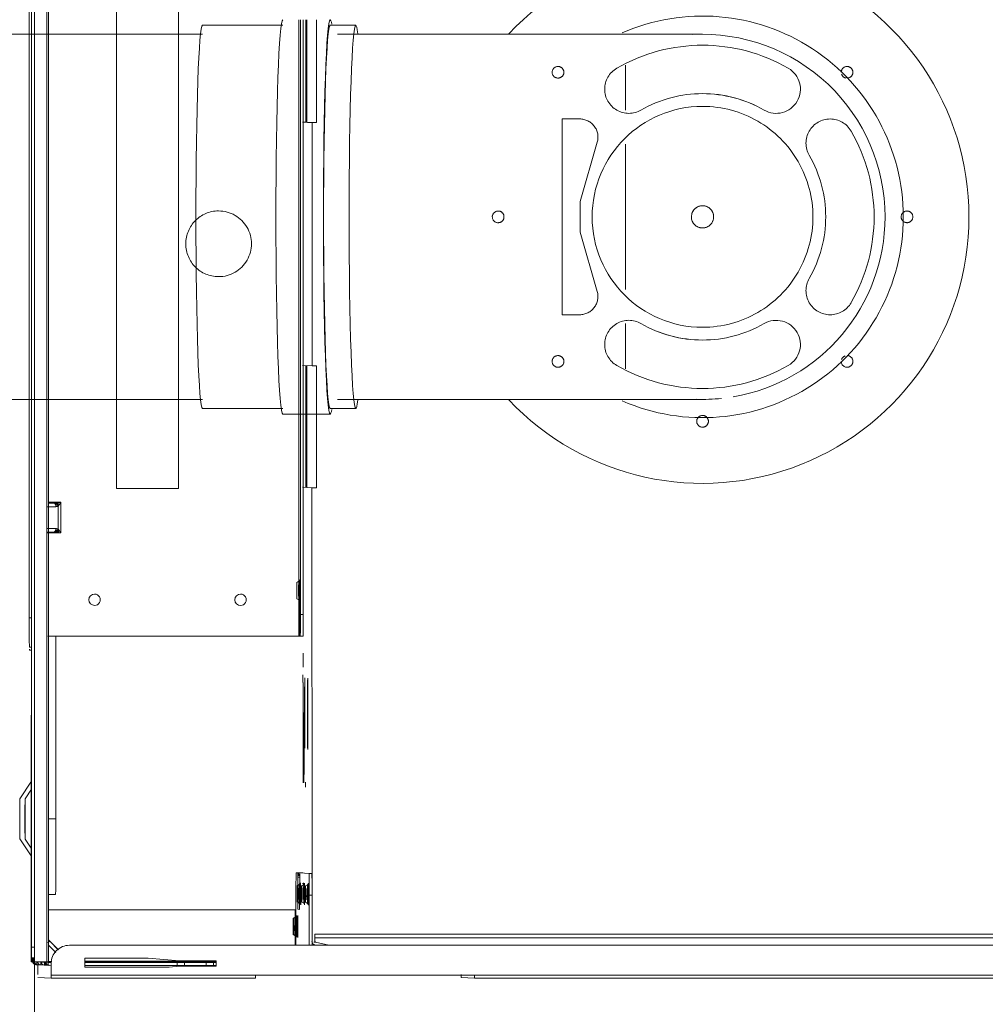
# Model space of a CAD drawing. Header units: millimetres. Extents: x 24644 to 52152, y 2709 to 38988.
# Tile 21 of 80: x 27429 to 27694, y 36672 to 36942. Entities that reach past the tile are written whole.
import ezdxf

# ---------------------------------------------------------------- set-up
doc = ezdxf.new("R2010")
doc.units = ezdxf.units.MM
doc.linetypes.add('ADSK_Скрыто', pattern=[300, 150, -150])
for name, color, linetype, lineweight in [('A-____-____-DIMS', 211, 'Continuous', 9), ('A-____-____-DIMS-50', 211, 'Continuous', 9), ('A-DETL-____-HDLN', 90, 'ADSK_Скрыто', 9), ('G-XREF-____-OTLN', 8, 'Continuous', 9), ('I-FURN-____-MCUT', 30, 'Continuous', 9), ('I-FURN-____-OTLN', 30, 'Continuous', 20), ('M-EQPM-____-OTLN', 50, 'Continuous', 20)]:
    doc.layers.add(name, color=color, linetype=linetype, lineweight=lineweight)
doc.styles.add('GOST Common', font='GOST_Common.ttf', dxfattribs={"width": 0.9, "height": 125})
doc.dimstyles.new('ADSK_Основной_2_5_мм', dxfattribs={"dimscale": 304.8, "dimtxt": 0.412449, "dimasz": 0.328084, "dimexe": 0.246063, "dimexo": 0.000807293, "dimgap": 0.049213, "dimtad": 1, "dimdec": 0, "dimlfac": 304.8, "dimdsep": 46, "dimtxsty": 'GOST Common', "dimblk1": 'OBLIQUE', "dimblk2": 'OBLIQUE', "dimsah": 1, "dimcen": 0.09, "dimdle": 0.246063, "dimazin": 2, "dimtfac": 1, "dimtdec": 4, "dimtix": 1, "dimtmove": 0, "dimatfit": 3, "dimfxl": 1, "dimtvp": 1, "dimtolj": 1, "dimtzin": 0, "dimlwd": 20, "dimlwe": 20, "dimarcsym": 2})

# ---------------------------------------------------------------- blocks, each defined once
blk = doc.blocks.new('Прямая форма - V line-609752-В_Этаж 01_Вентиляция')
at = {"layer": 'I-FURN-____-MCUT', "color": 53}
blk.add_line((10, -3026.62), (10, -10), dxfattribs=at)
blk = doc.blocks.new('Прямая форма - FU - 052-609753-В_Этаж 01_Вентиляция')
blk.add_blockref('Прямая форма - V line-609752-В_Этаж 01_Вентиляция', (0, 0))
blk = doc.blocks.new('V line_ifc_RVT-1-В_Этаж 01_Вентиляция')
at = {"layer": 'I-FURN-____-OTLN', "color": 9, "lineweight": 20}
blk.add_blockref('Прямая форма - FU - 052-609753-В_Этаж 01_Вентиляция', (27423.24, 38587.58), dxfattribs=at)
blk = doc.blocks.new('daa-oborudovanie-komplektkoaksialnogodymoxoda-sudliniteliami-1 - 60_100-1728930-В_Этаж 01_Вентиляция')
at = {"layer": 'M-EQPM-____-OTLN', "color": 94}
for p, q in [((114.99, 54), (102, 54)), ((102, 52.5), (95, 52.5)), ((136.98, 52.5), (114.99, 52.5)), ((600, 50), (136.98, 50)), ((136.98, -50), (600, -50)), ((95, -52.5), (102, -52.5)), ((114.99, -52.5), (136.98, -52.5))]:
    blk.add_line(p, q, dxfattribs=at)
at = {"layer": 'M-EQPM-____-OTLN', "color": 94, "flags": 128}
for points in [[(100, 50), (96, 50), (92.01, 50), (88.03, 50), (84.07, 50), (80.13, 50), (76.23, 50), (72.36, 50), (68.54, 50), (64.77, 50), (61.06, 50), (57.41, 50), (53.82, 50), (50.31, 50), (46.88, 50), (43.54, 50), (40.28, 50), (37.12, 50), (34.06, 50), (31.11, 50), (28.26, 50), (25.54, 50), (22.93, 50), (20.44, 50), (18.08, 50), (15.85, 50), (13.76, 50), (11.8, 50), (9.99, 50), (8.32, 50), (6.8, 50), (5.42, 50), (4.2, 50), (3.13, 50), (2.21, 50), (1.46, 50), (0.85, 50), (0.41, 50), (0.13, 50), (0.01, 50), (0, 50)], [(0, -50), (0.08, -50), (0.32, -50), (0.72, -50), (1.28, -50), (1.99, -50), (2.87, -50), (3.89, -50), (5.08, -50), (6.41, -50), (7.89, -50), (9.52, -50), (11.3, -50), (13.22, -50), (15.27, -50), (17.47, -50), (19.79, -50), (22.24, -50), (24.82, -50), (27.52, -50), (30.33, -50), (33.25, -50), (36.28, -50), (39.42, -50), (42.65, -50), (45.97, -50), (49.38, -50), (52.87, -50), (56.43, -50), (60.07, -50), (63.76, -50), (67.52, -50), (71.33, -50), (75.18, -50), (79.08, -50), (83, -50), (86.96, -50), (90.93, -50), (94.92, -50), (98.92, -50), (100, -50)]]:
    blk.add_lwpolyline(points, dxfattribs=at)
at = {"layer": 'M-EQPM-____-OTLN', "color": 94}
for radius, start, end in [(73, 43.3605, 180), (55, 66.4461, 180), (50, 99.6828, 180), (50, 88.0259, 95.986), (73, 180, 316.632), (55, 180, 293.6476), (50, 180, 273.1208)]:
    blk.add_arc((0, 0), radius, start, end, dxfattribs=at)
for centre, major_axis, start_param, end_param in [((102, 0), (0, 54), 0, 0.213423), ((102, 0), (0, 54), 3.141593, 6.283185), ((114.99, 0), (0, 54), 3.141593, 6.283185), ((95, 0), (0, 52.5), 0, 0.298494), ((95, 0), (0, 52.5), 3.141593, 6.283185), ((102, 0), (0, 52.5), 3.141593, 6.283185), ((136.98, 0), (0, 52.5), 3.141593, 6.283185), ((95, 0), (0, 52.5), 2.842447, 3.141593), ((102, 0), (0, 54), 2.92817, 3.141593)]:
    blk.add_ellipse(centre, major_axis=major_axis, ratio=0.034899, start_param=start_param, end_param=end_param, dxfattribs=at)
blk = doc.blocks.new('City Class FR - City Class F_iam-1595380-В_Этаж 01_Вентиляция')
at = {"layer": 'A-DETL-____-HDLN'}
for p, q in [((-60.6, 38.16), (39.31, 38.38)), ((39.31, 37.77), (-60.59, 37.55)), ((39.31, 36.97), (-60.59, 36.75)), ((-60.58, 33.38), (39.32, 33.6)), ((-60.58, 32.88), (39.32, 33.1)), ((39.32, 33.1), (-60.58, 32.88)), ((-60.54, 14.27), (39.27, 14.49)), ((39.37, -2.51), (-60.51, -2.73)), ((-64.43, -35.74), (43.47, -35.5)), ((43.47, -35.9), (-64.43, -36.14)), ((43.47, -36.7), (-64.43, -36.94)), ((-51.2, -37.64), (-64.43, -37.67)), ((-51.16, -36.7), (-51.28, -39.29)), ((15.44, -36.56), (15.32, -39.15)), ((43.47, -37.6), (15.39, -37.66)), ((43.47, -37.43), (15.4, -37.49)), ((15.44, -37.76), (15.44, -36.76)), ((43.47, -37.7), (15.44, -37.76)), ((-198.46, -38.42), (-198.46, -38.36)), ((-51.21, -37.81), (-64.43, -37.83)), ((-64.43, -37.93), (-51.21, -37.9)), ((-51.28, -39.29), (15.32, -39.15)), ((-51.27, -40.49), (-51.28, -39.29)), ((15.32, -39.15), (15.33, -40.35)), ((15.44, -37.76), (15.33, -40.35)), ((15.33, -40.35), (43.48, -40.28)), ((-64.42, -40.52), (-51.27, -40.49)), ((16.49, -107.65), (-37.14, -107.77)), ((-37.14, -107.77), (-37.13, -112.62)), ((16.5, -112.5), (16.49, -107.65)), ((-30.74, -117.41), (-14.53, -112.72)), ((-14.53, -112.72), (-6.11, -112.7)), ((-6.11, -112.7), (10.13, -117.32)), ((-39.52, -125.18), (-51.87, -125.21)), ((9.64, -125.08), (-30.22, -125.16)), ((31.29, -125.03), (18.94, -125.06)), ((-43.96, -144.65), (-43.96, -144.66)), ((23.47, -147.74), (23.47, -147.74))]:
    blk.add_line(p, q, dxfattribs=at)
at = {"layer": 'A-DETL-____-HDLN', "flags": 128}
for points in [[(-192.98, -37.28), (-193, -37.28), (-193.03, -37.28), (-193.06, -37.28), (-193.1, -37.28), (-193.14, -37.28), (-193.19, -37.28), (-193.24, -37.28)], [(-192.99, -37.13), (-193.02, -37.12), (-193.05, -37.12), (-193.09, -37.12), (-193.14, -37.12)]]:
    blk.add_lwpolyline(points, dxfattribs=at)
at = {"layer": 'A-DETL-____-HDLN'}
for centre, major_axis, ratio, start_param, end_param in [((-17.91, -13.63), (-8.99, 0.41), 0.999987, 3.189473, 6.331065), ((-17.91, -13.63), (-8.99, 0.41), 0.999987, 0.04788, 3.189473), ((-204.82, -34.88), (1.55, 0), 0.005175, 3.150557, 3.490411), ((-204.82, -34.88), (1.55, 0), 0.005175, 2.792279, 3.138605), ((-204.82, -34.96), (1.55, 0), 0.005175, 3.150557, 3.490411), ((-204.82, -34.96), (1.55, 0), 0.005175, 2.792279, 3.138605), ((-204.82, -34.88), (1.55, 0), 0.005175, 5.933871, 6.274221), ((-204.82, -34.88), (1.55, 0), 0.005175, 0.002988, 0.348818), ((-204.82, -34.96), (1.55, 0), 0.005175, 5.933871, 6.274221), ((-204.82, -34.96), (1.55, 0), 0.005175, 0.002988, 0.348818), ((-204.84, -35.3), (1.55, 0), 0.005175, 3.150557, 3.490411), ((-204.84, -35.3), (1.55, 0), 0.005175, 2.792279, 3.138605), ((-204.84, -35.3), (1.55, 0), 0.005175, 5.933871, 6.274221), ((-204.84, -35.3), (1.55, 0), 0.005175, 0.002988, 0.348818), ((-195.92, -37.18), (1.55, 0), 0.005175, 2.792279, 3.138605), ((-195.92, -37.18), (1.55, 0), 0.005175, 3.150557, 3.490411), ((-195.87, -35.94), (1.55, 0), 0.005175, 3.150557, 3.490411), ((-195.87, -35.94), (1.55, 0), 0.005175, 2.792279, 3.138605), ((-195.87, -36.09), (1.55, 0), 0.005175, 3.150557, 3.490411), ((-195.87, -36.09), (1.55, 0), 0.005175, 2.792279, 3.138605), ((-195.92, -37.18), (1.55, 0), 0.005175, 0.002988, 0.348818), ((-195.92, -37.18), (1.55, 0), 0.005175, 5.933871, 6.274221), ((-195.87, -36.09), (1.55, 0), 0.005175, 0.002988, 0.348818), ((-195.87, -36.09), (1.55, 0), 0.005175, 5.933871, 6.274221), ((-195.87, -35.94), (1.55, 0), 0.005175, 5.933871, 6.274221), ((-195.87, -35.94), (1.55, 0), 0.005175, 0.002988, 0.348818), ((-112.86, -35.69), (1.55, 0), 0.005175, 3.150557, 3.490411), ((-112.86, -35.69), (1.55, 0), 0.005175, 2.792279, 3.138605), ((-112.86, -35.69), (1.55, 0), 0.005175, 5.933871, 6.274221), ((-112.86, -35.69), (1.55, 0), 0.005175, 0.002988, 0.348818), ((-195.97, -38.21), (1.55, 0), 0.005175, 2.792279, 3.138605), ((-195.97, -38.21), (1.55, 0), 0.005175, 3.150557, 3.490411), ((-195.97, -38.21), (1.55, 0), 0.005175, 0.002988, 0.348818), ((-195.97, -38.21), (1.55, 0), 0.005175, 5.933871, 6.274221), ((-10.37, -90.2), (-1.6, 0.07), 0.999987, 3.189473, 6.331065), ((-10.37, -90.2), (-1.6, 0.07), 0.999987, 0.04788, 3.189473), ((-49.93, -106.69), (-1.6, 0.07), 0.999987, 3.189473, 6.331065), ((29.27, -106.52), (-1.6, 0.07), 0.999987, 3.189473, 6.331065), ((-49.93, -106.69), (-1.6, 0.07), 0.999987, 0.04788, 3.189473), ((29.27, -106.52), (-1.6, 0.07), 0.999987, 0.04788, 3.189473), ((-32.13, -112.6), (-4.99, 0.23), 0.999987, 0.04788, 1.897929), ((11.5, -112.51), (-4.99, 0.23), 0.999987, 1.339424, 3.189473), ((-10.24, -146.2), (-30.22, 1.38), 0.999987, 3.189473, 6.331065), ((24.68, -125.94), (-6.62, 0.3), 0.999987, 3.713071, 6.854664), ((-45.25, -126.09), (-6.62, 0.3), 0.999987, 2.665874, 5.807467), ((-10.24, -146.2), (-46.95, 2.15), 0.999987, 5.807467, 6.854664), ((-10.24, -146.2), (-46.95, 2.15), 0.999987, 2.665874, 3.713071), ((-10.24, -146.2), (-33.71, 1.54), 0.999987, 5.807467, 6.854664), ((-10.24, -146.2), (-33.71, 1.54), 0.999987, 5.807595, 6.331065), ((-10.24, -146.2), (-33.71, 1.54), 0.999987, 2.665874, 3.713071), ((-66.24, -146.32), (-1.6, 0.07), 0.999987, 3.189473, 6.331065), ((-66.24, -146.32), (-1.6, 0.07), 0.999987, 0.04788, 3.189473), ((-10.24, -146.2), (-30.22, 1.38), 0.999987, 0.04788, 3.189473), ((-10.24, -146.2), (-33.71, 1.54), 0.999987, 2.665874, 3.189473), ((-45.17, -166.46), (-6.62, 0.3), 0.999987, 0.571479, 3.713071), ((24.77, -166.31), (-6.62, 0.3), 0.999987, 5.807467, 8.949059), ((-30.36, -181.21), (-6.62, 0.3), 0.999987, 4.23667, 7.378263), ((10.02, -181.12), (-6.62, 0.3), 0.999987, 2.142275, 5.283868), ((-10.24, -146.2), (-33.71, 1.54), 0.999987, 1.095078, 2.142275), ((-49.76, -185.88), (-1.6, 0.07), 0.999987, 4.760269, 6.331065), ((-49.76, -185.88), (-1.6, 0.07), 0.999987, 0.04788, 3.141593), ((-49.76, -185.88), (-1.6, 0.07), 0.999987, 3.543618, 4.405616), ((29.44, -185.71), (-1.6, 0.07), 0.999987, 0.04788, 3.189473), ((29.44, -185.71), (-1.6, 0.07), 0.999987, 5.082906, 6.15997), ((29.44, -185.71), (-1.6, 0.07), 0.999987, 3.189473, 4.760269), ((-10.24, -146.2), (-46.95, 2.15), 0.999987, 1.095078, 2.142275), ((-10.12, -202.2), (-1.6, 0.07), 0.999987, 3.189473, 6.331065), ((-10.12, -202.2), (-1.6, 0.07), 0.999987, 0.04788, 3.189473)]:
    blk.add_ellipse(centre, major_axis=major_axis, ratio=ratio, start_param=start_param, end_param=end_param, dxfattribs=at)
at = {"layer": 'G-XREF-____-OTLN'}
for p, q in [((-181, 40.5), (-185.65, 37.39)), ((-165.18, 37.32), (-170, 40.53)), ((-181.07, 39.05), (-183.55, 37.39)), ((-167.42, 37.32), (-170.07, 39.08)), ((-129.36, 37.44), (-129.33, 37.97)), ((-128.52, 37.44), (-128.49, 37.97)), ((-120.49, 38.03), (-60.64, 38.16)), ((-120.49, 38.03), (-120.49, 37.42)), ((39.35, 38.38), (84.51, 38.48)), ((174.35, 38.06), (39.36, 37.77)), ((-219.13, 31.83), (-218.97, 35.44)), ((-218.17, 35.44), (-215.48, 35.45)), ((-215.47, 35.45), (-215.63, 31.84)), ((-215.48, 35.69), (-215.53, 34.72)), ((-215.53, 34.67), (-215.48, 35.64)), ((-215.47, 35.99), (-215.48, 35.73)), ((-215.48, 35.68), (-215.47, 35.94)), ((-215.48, 35.68), (-215.48, 34.67)), ((-215.48, 34.67), (-215.48, 35.68)), ((-215.48, 35.64), (-215.48, 34.67)), ((-215.47, 35.94), (-214.67, 35.94)), ((-214.68, 35.64), (-214.73, 34.67)), ((-214.65, 37.24), (-214.64, 37.33)), ((-214.65, 37.24), (-214.65, 36.44)), ((-214.65, 37.24), (-214.65, 36.44)), ((-214.65, 36.44), (-214.64, 36.53)), ((-201.28, 37.36), (-214.64, 37.33)), ((-214.64, 37.33), (-201.28, 37.36)), ((-213.48, 36.84), (-214.64, 36.84)), ((-214.64, 36.53), (-213.48, 36.54)), ((-214.64, 36.43), (-213.48, 36.44)), ((-214.63, 33.05), (-214.64, 36.43)), ((-214.47, 36.94), (-214.48, 36.68)), ((-214.48, 36.68), (-213.48, 36.69)), ((-213.48, 36.64), (-214.48, 36.64)), ((-213.48, 36.64), (-214.48, 36.64)), ((-213.48, 36.95), (-214.47, 36.95)), ((-60.64, 37.55), (-210.65, 37.22)), ((-210.65, 36.42), (-210.65, 37.22)), ((-60.64, 36.75), (-210.65, 36.42)), ((-175.65, 37.41), (-195.65, 37.36)), ((-147.15, 37.48), (-170.02, 37.43)), ((-170.02, 37.43), (-147.15, 37.48)), ((174.35, 37.26), (39.36, 36.97)), ((-215.62, 32.66), (-215.63, 32.39)), ((-215.63, 32.35), (-215.62, 32.61)), ((-215.57, 33.67), (-215.62, 32.7)), ((-215.62, 32.65), (-215.57, 33.62)), ((-215.53, 34.68), (-215.57, 33.71)), ((-215.57, 33.66), (-215.53, 34.63)), ((-214.82, 32.61), (-214.83, 32.35)), ((-214.82, 32.66), (-214.77, 33.62)), ((-214.73, 34.63), (-214.77, 33.66)), ((-214.77, 32.65), (-214.77, 33.62)), ((-214.73, 33.66), (-214.73, 34.63)), ((-214.63, 33.05), (-60.63, 33.38)), ((-214.63, 32.55), (-60.63, 32.88)), ((-60.63, 32.88), (-214.63, 32.55)), ((-214.62, 31.62), (-214.62, 32.55)), ((-210.1, 32.56), (-212.07, 30.58)), ((-200.46, 32.58), (-200.31, -35.03)), ((-196.27, 32.6), (-196.26, 30.66)), ((-196.27, 32.6), (-196.26, 30.66)), ((-175.47, 32.65), (-175.47, 30.59)), ((-125.51, 32.96), (-125.36, -35.87)), ((-97.2, 29.45), (-97.21, 33.04)), ((-97.01, 33.05), (-97.01, 31.47)), ((-97.01, 33.05), (-97.01, 31.48)), ((-97.01, 31.48), (-97.01, 33.05)), ((-96.01, 33.05), (-96.01, 30.77)), ((-90.01, 33.07), (-90.01, 30.78)), ((-89.01, 31.49), (-89.01, 32.95)), ((-89.01, 32.95), (-89.01, 31.49)), ((-88.81, 32.95), (-88.8, 29.47)), ((39.37, 33.6), (178.36, 33.9)), ((39.37, 33.1), (178.37, 33.4)), ((178.37, 33.4), (39.37, 33.1)), ((-219.13, 31.83), (-219.01, -24.17)), ((-219.01, -24.17), (-219.13, 31.83)), ((-218.21, -24.17), (-218.33, 31.83)), ((-215.63, 31.83), (-218.33, 31.83)), ((-215.13, 31.83), (-215.63, 31.83)), ((-214.83, 32.35), (-214.83, 31.71)), ((-209.13, 32.15), (-211.39, 29.88)), ((-211.38, 29.86), (-209.13, 32.12)), ((-209.13, 32.12), (-211.38, 29.86)), ((-209, 32.28), (-209.13, 32.15)), ((-209.13, 32.12), (-209.01, 32.24)), ((-209.13, 32.12), (-209.01, 32.24)), ((-209, 32.28), (-209.01, 32.24)), ((-175.47, 30.59), (-125.51, 30.7)), ((-97.21, 30.76), (-96.01, 30.77)), ((-97.2, 30.11), (-96.17, 30.12)), ((-96.39, 30.62), (-96.87, 30.26)), ((-96.87, 30.26), (-96.13, 30.26)), ((-89.84, 30.17), (-96.17, 30.16)), ((-90.01, 30.78), (-88.81, 30.78)), ((-89.88, 30.27), (-89.14, 30.27)), ((-89.84, 30.13), (-88.8, 30.13)), ((-89.14, 30.27), (-89.62, 30.64)), ((-88.8, 29.47), (-97.2, 29.45)), ((-209.49, -262.24), (-210.12, 26.85)), ((-216.11, 22.63), (-213.61, 22.64)), ((-216.06, -0.51), (-216.11, 22.63)), ((-215.56, -2.65), (-215.61, 22.63)), ((-214.81, 22.63), (-214.76, -2.65)), ((-214.56, -13.36), (-214.64, 22.64)), ((-214.36, -13.36), (-214.44, 22.64)), ((-213.61, 22.64), (-213.57, 5.21)), ((-84.97, 14.22), (-60.59, 14.27)), ((-84.93, -2.78), (-84.97, 14.22)), ((39.32, 14.49), (49.03, 14.51)), ((-213.57, 5.21), (-214.31, -3.36)), ((-215.81, -3.37), (-216.06, -0.51)), ((-215.55, -4.68), (-215.56, -2.67)), ((-214.76, -2.67), (-215.56, -2.67)), ((-214.76, -2.67), (-214.75, -4.68)), ((49.07, -2.49), (39.42, -2.51)), ((-215.78, -13.37), (-215.81, -3.37)), ((-215.54, -10.68), (-215.55, -4.68)), ((-215.55, -4.68), (-214.75, -4.68)), ((-214.75, -4.68), (-214.74, -10.68)), ((-214.31, -3.36), (-214.28, -13.36)), ((-60.56, -2.73), (-84.93, -2.78)), ((-215.54, -12.67), (-215.54, -10.68)), ((-215.54, -10.68), (-214.74, -10.68)), ((-214.74, -10.68), (-214.74, -12.67)), ((-214.28, -13.36), (-215.78, -13.37)), ((-215.53, -13.37), (-215.54, -12.67)), ((-215.54, -12.67), (-214.74, -12.67)), ((-214.74, -12.67), (-214.73, -13.36)), ((-218.21, -24.17), (-218.08, -84.17)), ((-200.31, -35.03), (-209.99, -35.05)), ((-207.08, -34.9), (-207.4, -35.45)), ((-207.06, -34.49), (-207.38, -35.04)), ((-207.06, -34.57), (-207.38, -35.12)), ((-202.28, -35.44), (-202.59, -34.89)), ((-202.26, -35.03), (-202.58, -34.48)), ((-202.26, -35.11), (-202.58, -34.56)), ((-196.11, -35.21), (-209.99, -35.24)), ((-200.16, -36.21), (-200.14, -35.74)), ((-191.33, -36.23), (-200.16, -36.21)), ((-200.14, -35.74), (-191.31, -35.67)), ((-197.99, -36.52), (-198.87, -36.53)), ((-198.17, -36.78), (-198.48, -37.33)), ((-198.11, -35.54), (-198.43, -36.09)), ((-198.12, -35.7), (-198.43, -36.25)), ((-193.36, -37.32), (-193.68, -36.77)), ((-193.31, -36.24), (-193.63, -35.69)), ((-193.31, -36.08), (-193.62, -35.53)), ((-191.31, -35.67), (-191.31, -36.34)), ((-190.28, -38.77), (-190.16, -36.24)), ((-190.16, -37.04), (-190.16, -36.24)), ((-190.16, -36.24), (-190.16, -37.04)), ((-190.12, -35.23), (-190.13, -35.66)), ((-190.13, -36.46), (-190.13, -35.66)), ((-138.06, -37.04), (-146.7, -37.06)), ((-135.94, -36.99), (-138.06, -37)), ((-138.06, -37), (-135.94, -36.99)), ((-130.01, -37.01), (-133.82, -37.02)), ((-125.37, -36.24), (-125.36, -36.07)), ((-125.37, -36.24), (-125.37, -37.04)), ((-125.37, -36.24), (-125.37, -37.04)), ((-125.36, -35.87), (-64.48, -35.74)), ((-125.36, -36.07), (-109.87, -36.03)), ((-64.48, -36.14), (-119.37, -36.26)), ((-119.37, -37.06), (-119.37, -36.26)), ((-64.48, -36.94), (-119.37, -37.06)), ((-115.11, -35.29), (-115.42, -35.84)), ((-110.3, -35.83), (-110.62, -35.28)), ((-84.56, -36.77), (-84.68, -39.36)), ((-64.48, -37.67), (-84.6, -37.71)), ((-84.56, -36.98), (-84.56, -37.97)), ((-209.98, -38.84), (-196.28, -38.81)), ((-196.28, -39.61), (-209.98, -39.64)), ((-209.9, -40.41), (-209.89, -40.1)), ((-209.12, -40.59), (-209.1, -40.1)), ((-206.97, -40.43), (-208.93, -40.43)), ((-207.97, -40.43), (-207.52, -248.62)), ((-207.97, -40.43), (-207.52, -248.62)), ((-206.52, -248.62), (-206.97, -40.43)), ((-198.21, -37.82), (-198.53, -38.37)), ((-198.46, -38.42), (-198.46, -38.36)), ((-196.28, -38.81), (-196.28, -39.61)), ((-84.68, -39.36), (-193.86, -39.6)), ((-193.41, -38.36), (-193.73, -37.81)), ((-193.46, -38.35), (-193.46, -38.41)), ((-190.28, -38.77), (-190.28, -39.57)), ((-165.28, -37.75), (-166.72, -37.76)), ((-84.68, -39.36), (-84.67, -40.56)), ((-84.56, -37.97), (-84.67, -40.56)), ((-64.48, -37.83), (-84.61, -37.88)), ((-84.56, -37.97), (-64.48, -37.93)), ((-209.97, -44.28), (-209.12, -40.59)), ((-84.67, -40.56), (-64.47, -40.52)), ((-218.88, -84.17), (-218.72, -80.55)), ((-218.88, -84.17), (-218.5, -261.17)), ((-218.88, -84.17), (-218.5, -261.17)), ((-218.08, -84.17), (-217.7, -261.17))]:
    blk.add_line(p, q, dxfattribs=at)
at = {"layer": 'G-XREF-____-OTLN', "flags": 128}
for points in [[(-209.01, 32.24), (-208.95, 32.3), (-208.89, 32.35), (-208.83, 32.4), (-208.76, 32.45), (-208.7, 32.5), (-208.63, 32.54), (-208.56, 32.58)], [(-207.38, -35.04), (-207.75, -35.28), (-207.77, -35.29)], [(-202.26, -35.03), (-201.89, -35.27), (-201.86, -35.27)], [(-207.4, -35.45), (-207.77, -35.7), (-207.79, -35.7)], [(-207.38, -35.12), (-207.75, -35.36), (-207.77, -35.37)], [(-202.28, -35.44), (-201.9, -35.68), (-201.88, -35.69)], [(-202.26, -35.11), (-201.89, -35.35), (-201.87, -35.35)], [(-198.48, -37.33), (-198.85, -37.58), (-198.87, -37.58)], [(-198.43, -36.09), (-198.8, -36.34), (-198.82, -36.34)], [(-198.43, -36.25), (-198.8, -36.49), (-198.82, -36.49)], [(-193.36, -37.32), (-192.99, -37.57), (-192.97, -37.57)], [(-193.31, -36.08), (-192.93, -36.32), (-192.91, -36.33)], [(-193.31, -36.24), (-192.94, -36.48), (-192.92, -36.48)], [(-192.98, -37.28), (-193, -37.28), (-193.03, -37.28), (-193.06, -37.28), (-193.1, -37.28), (-193.14, -37.28), (-193.19, -37.28), (-193.24, -37.28)], [(-192.99, -37.13), (-193.02, -37.12), (-193.05, -37.12), (-193.09, -37.12), (-193.14, -37.12)], [(-115.42, -35.84), (-115.79, -36.09), (-115.81, -36.09)], [(-110.3, -35.83), (-109.93, -36.08), (-109.91, -36.08)], [(-198.53, -38.37), (-198.9, -38.61), (-198.92, -38.62)], [(-193.41, -38.36), (-193.04, -38.6), (-193.02, -38.6)]]:
    blk.add_lwpolyline(points, dxfattribs=at)
at = {"layer": 'G-XREF-____-OTLN'}
for centre, major_axis, ratio, start_param, end_param in [((-175.5, 40.51), (5.5, 0.01), 0.005175, 3.141345, 6.282937), ((-175.5, 40.51), (5.5, 0.01), 0.005175, 2.748646, 3.133835), ((-175.5, 40.51), (5.5, 0.01), 0.005175, 0.007728, 0.392451), ((-175.57, 39.06), (5.5, 0.01), 0.005175, 3.141345, 6.282937), ((-175.57, 39.06), (5.5, 0.01), 0.005175, 2.748646, 3.133835), ((-175.57, 39.06), (5.5, 0.01), 0.005175, 0.78515, 2.355505), ((-175.57, 39.06), (5.5, 0.01), 0.005175, 0.007728, 0.392451), ((-120.49, 37.99), (8.84, 0.02), 0.005175, 2.887711, 3.141345), ((-120.49, 37.99), (8, 0.02), 0.005175, 1.570548, 3.141345), ((-214.7, 34.8), (0.641, 0.65), 0.818497, 0.814551, 2.450198), ((-214.69, 34.84), (0.648, 0.643), 0.814474, 1.577406, 2.462882), ((-214.65, 35.85), (0.648, 0.643), 0.814474, 0.691329, 2.462882), ((-214.65, 35.8), (0.641, 0.65), 0.818497, 0.678044, 2.450198), ((-214.48, 35.68), (1, 0.002), 0.005175, 3.141603, 3.926743), ((-214.48, 35.64), (1, 0.002), 0.005175, 2.355947, 3.141345), ((-214.47, 35.94), (-0.999, 0.046), 0.999987, 4.760269, 6.331065), ((-214.47, 35.94), (1, 0.002), 0.005175, 2.355947, 3.141345), ((-210.65, 37.24), (4, 0.01), 0.005175, 3.141593, 4.712141), ((-210.65, 36.44), (4, 0.01), 0.005175, 3.141593, 4.712141), ((-214.64, 36.33), (-0.002, 1), 0.000248, 5.240673, 6.283185), ((-214.64, 36.33), (0, 0.2), 0.000248, 5.240673, 6.283185), ((-195.65, 37.33), (6.5, 0.01), 0.005175, 1.570548, 4.712141), ((-175.65, 37.37), (6.5, 0.01), 0.005175, 4.712141, 7.853734), ((-150.65, 37.43), (3.5, 0.01), 0.005175, 3.141593, 6.282937), ((-214.63, 32.35), (-0.999, 0.046), 0.999987, 6.129707, 6.331065), ((-214.79, 32.82), (0.648, 0.643), 0.814474, 0.710464, 2.462882), ((-214.79, 32.78), (0.641, 0.65), 0.818497, 0.693954, 2.450198), ((-214.62, 32.66), (1, 0.002), 0.005175, 3.141603, 4.695971), ((-214.62, 32.61), (1, 0.002), 0.005175, 1.584886, 3.141345), ((-214.63, 32.35), (-0.999, 0.046), 0.999987, 4.760549, 6.129707), ((-214.74, 33.79), (0.641, 0.65), 0.818497, 0.753674, 2.450198), ((-214.74, 33.83), (0.648, 0.643), 0.814474, 0.772408, 2.462882), ((-214.57, 33.66), (1, 0.002), 0.005175, 3.141603, 4.642054), ((-214.57, 33.62), (1, 0.002), 0.005175, 1.638853, 3.141345), ((-214.53, 34.67), (1, 0.002), 0.005175, 3.141603, 4.588176), ((-214.53, 34.63), (1, 0.002), 0.005175, 1.69272, 3.141345), ((-214.63, 32.35), (-0.2, 0.009), 0.999987, 4.760269, 6.331065), ((-214.62, 32.66), (-0.2, 0.009), 0.999987, 4.760269, 6.283185), ((-214.62, 32.61), (-0.2, 0.009), 0.999987, 4.760269, 6.331065), ((-214.62, 32.61), (0.2, 0), 0.005175, 1.570548, 3.141345), ((-214.57, 33.62), (-0.2, 0.009), 0.999987, 5.545667, 6.331065), ((-214.57, 33.66), (-0.2, 0.009), 0.999987, 5.545667, 6.283185), ((-214.57, 33.62), (0.2, 0), 0.005175, 2.355947, 3.141345), ((-214.53, 34.67), (-0.2, 0.009), 0.999987, 5.545667, 6.283185), ((-214.53, 34.63), (-0.2, 0.009), 0.999987, 5.545667, 6.331065), ((-214.53, 34.63), (0.2, 0), 0.005175, 2.355947, 3.141345), ((-214.64, 33.55), (-0.002, 1), 0.000248, 2.09908, 3.141593), ((-209.71, 32.95), (-0.709, 0.706), 0.003835, 1.96265, 3.141593), ((-209.71, 32.98), (-0.709, 0.706), 0.003835, 3.145077, 4.327504), ((-218.33, 31.83), (0.8, 0.002), 0.005175, 3.141593, 4.712141), ((-215.12, 26.83), (-4.99, 0.23), 0.999987, 3.189473, 4.760271), ((-175.46, 30.7), (20.8, 0.05), 0.005175, 3.141593, 4.712141), ((-96.01, 31.48), (1, 0.002), 0.710757, 3.141593, 4.712036), ((-115.48, 20.15), (-1.55, 0.07), 0.999987, 3.189473, 6.331065), ((-115.48, 20.15), (-1.55, 0.07), 0.999987, 0.04788, 3.189473), ((-115.4, -19.85), (-1.55, 0.07), 0.999987, 3.189473, 6.331065), ((-115.4, -19.85), (-1.55, 0.07), 0.999987, 0.04788, 3.189473), ((-218.21, -24.17), (0.8, 0.002), 0.005175, 3.141593, 4.712141), ((-204.82, -35.03), (2.56, 0.01), 0.005175, 1.570548, 3.138605), ((-204.82, -35.03), (2.56, 0.01), 0.005175, 3.141345, 4.712141), ((-204.84, -34.9), (2.24, 0), 0.005175, 0.002988, 3.138605), ((-204.84, -34.9), (2.24, 0), 0.005175, 3.150557, 6.274221), ((-204.82, -34.48), (2.24, 0), 0.005175, 0.002988, 3.138605), ((-204.82, -34.48), (2.24, 0), 0.005175, 3.150557, 6.274221), ((-204.82, -34.56), (2.24, 0), 0.005175, 0.002988, 3.138605), ((-204.82, -34.56), (2.24, 0), 0.005175, 3.150557, 6.274221), ((-204.82, -34.88), (1.55, 0), 0.005175, 0.002988, 3.138605), ((-204.82, -34.88), (1.55, 0), 0.005175, 3.150557, 6.274221), ((-204.82, -34.96), (1.55, 0), 0.005175, 0.002988, 3.138605), ((-204.82, -34.96), (1.55, 0), 0.005175, 3.150557, 6.274221), ((-204.82, -35.03), (2.56, 0.01), 0.005175, 0.002988, 1.570548), ((-204.82, -35.03), (2.56, 0.01), 0.005175, 4.712141, 6.282937), ((-204.84, -35.7), (2.99, 0.01), 0.005175, 1.570548, 3.141345), ((-204.84, -35.7), (2.99, 0.01), 0.005175, 3.141345, 4.712141), ((-204.82, -35.28), (2.99, 0.01), 0.005175, 1.570548, 3.141345), ((-204.82, -35.28), (2.99, 0.01), 0.005175, 3.141345, 4.712141), ((-204.82, -35.36), (2.99, 0.01), 0.005175, 1.570548, 3.141345), ((-204.82, -35.36), (2.99, 0.01), 0.005175, 3.141345, 4.712141), ((-204.84, -35.45), (2.56, 0.01), 0.005175, 1.570548, 3.138605), ((-204.84, -35.45), (2.56, 0.01), 0.005175, 3.141345, 4.712141), ((-204.82, -35.11), (2.56, 0.01), 0.005175, 1.570548, 3.138605), ((-204.82, -35.11), (2.56, 0.01), 0.005175, 3.141345, 4.712141), ((-204.82, -35.51), (1.87, 0), 0.005175, 1.574823, 3.138605), ((-204.82, -35.51), (1.87, 0), 0.005175, 3.141345, 4.707866), ((-204.82, -35.43), (1.87, 0), 0.005175, 1.570548, 3.138605), ((-204.82, -35.43), (1.87, 0), 0.005175, 3.141345, 4.707866), ((-204.84, -35.3), (1.55, 0), 0.005175, 3.150557, 6.274221), ((-204.84, -35.3), (1.55, 0), 0.005175, 0.002988, 3.138605), ((-204.84, -35.45), (2.56, 0.01), 0.005175, 0.002988, 1.570548), ((-204.84, -35.45), (2.56, 0.01), 0.005175, 4.712141, 6.282937), ((-204.84, -35.7), (2.99, 0.01), 0.005175, 4.712141, 6.282937), ((-204.82, -35.11), (2.56, 0.01), 0.005175, 0.002988, 1.570548), ((-204.82, -35.11), (2.56, 0.01), 0.005175, 4.712141, 6.282937), ((-204.82, -35.28), (2.99, 0.01), 0.005175, 4.712141, 7.853734), ((-204.82, -35.36), (2.99, 0.01), 0.005175, 4.712141, 7.853734), ((-204.82, -35.43), (1.87, 0), 0.005175, 0.78515, 1.570548), ((-195.92, -37.58), (2.99, 0.01), 0.005175, 1.570548, 4.712141), ((-195.87, -36.49), (2.99, 0.01), 0.005175, 2.355947, 3.141345), ((-195.87, -36.49), (2.99, 0.01), 0.005175, 3.141345, 4.712141), ((-195.87, -36.34), (2.99, 0.01), 0.005175, 1.570548, 3.141345), ((-195.87, -36.34), (2.99, 0.01), 0.005175, 3.141345, 4.712141), ((-195.92, -37.33), (2.56, 0.01), 0.005175, 1.570548, 3.138605), ((-195.92, -37.33), (2.56, 0.01), 0.005175, 3.141345, 4.712141), ((-195.87, -36.09), (2.56, 0.01), 0.005175, 1.570548, 3.138605), ((-195.87, -36.09), (2.56, 0.01), 0.005175, 3.141345, 4.712141), ((-195.87, -36.24), (2.56, 0.01), 0.005175, 1.570548, 3.138605), ((-195.87, -36.24), (2.56, 0.01), 0.005175, 3.141345, 4.712141), ((-195.92, -36.78), (2.24, 0), 0.005175, 0.002988, 3.138605), ((-195.92, -36.78), (2.24, 0), 0.005175, 3.150557, 6.274221), ((-195.87, -35.69), (2.24, 0), 0.005175, 0.002988, 3.138605), ((-195.87, -35.69), (2.24, 0), 0.005175, 3.150557, 6.274221), ((-195.87, -35.54), (2.24, 0), 0.005175, 0.002988, 3.138605), ((-195.87, -35.54), (2.24, 0), 0.005175, 3.150557, 6.274221), ((-195.92, -37.18), (1.55, 0), 0.005175, 0.002988, 3.138605), ((-195.92, -37.18), (1.55, 0), 0.005175, 3.150557, 6.274221), ((-195.87, -35.94), (1.55, 0), 0.005175, 3.150557, 6.274221), ((-195.87, -35.94), (1.55, 0), 0.005175, 0.002988, 3.138605), ((-195.87, -36.09), (1.55, 0), 0.005175, 0.002988, 3.138605), ((-195.87, -36.09), (1.55, 0), 0.005175, 3.150557, 6.274221), ((-196.12, -35.24), (6, 0.01), 0.005175, 0, 1.570548), ((-195.92, -37.33), (2.56, 0.01), 0.005175, 0.002988, 1.570548), ((-195.92, -37.33), (2.56, 0.01), 0.005175, 4.712141, 6.282937), ((-195.92, -37.58), (2.99, 0.01), 0.005175, 6.282937, 7.853734), ((-195.92, -37.58), (2.99, 0.01), 0.005175, 4.712141, 6.282937), ((-195.92, -37.73), (1.87, 0), 0.005175, 0.002988, 1.570548), ((-195.92, -37.73), (1.87, 0), 0.005175, 4.712141, 6.282937), ((-195.87, -36.09), (2.56, 0.01), 0.005175, 0.002988, 1.570548), ((-195.87, -36.09), (2.56, 0.01), 0.005175, 4.712141, 6.282937), ((-195.87, -36.24), (2.56, 0.01), 0.005175, 0.002988, 1.570548), ((-195.87, -36.24), (2.56, 0.01), 0.005175, 4.712141, 6.282937), ((-195.87, -36.34), (2.99, 0.01), 0.005175, 4.712141, 7.853734), ((-195.87, -36.49), (2.99, 0.01), 0.005175, 4.712141, 7.853734), ((-195.87, -37.29), (2.99, 0.01), 0.005175, 0.019868, 0.360448), ((-195.87, -37.29), (2.99, 0.01), 0.005175, 5.919186, 6.262822), ((-194.16, -36.25), (4, 0.01), 0.005175, 0.392451, 0.78515), ((-194.13, -35.67), (4, 0.01), 0.005175, 5.497539, 6.282937), ((-196.11, -36.04), (6, 0.01), 0.005175, 0, 0.533166), ((-155.87, -37.29), (9.62, 0.02), 0.005175, 6.282937, 9.42453), ((-155.87, -37.29), (9.62, 0.02), 0.005175, 3.145864, 6.278927), ((-155.87, -37.12), (9.62, 0.02), 0.005175, 6.282937, 9.42453), ((-155.87, -37.12), (9.62, 0.02), 0.005175, 3.145864, 6.278927), ((-146.39, -37.52), (9.62, 0.02), 0.005175, 6.282937, 9.42453), ((-146.39, -37.52), (9.62, 0.02), 0.005175, 3.145864, 6.278927), ((-119.37, -36.23), (6, 0.01), 0.005175, 3.141593, 4.712141), ((-119.37, -37.03), (6, 0.01), 0.005175, 3.141593, 4.712141), ((-125.36, -35.87), (0, 0.2), 0.000248, 3.932166, 4.717564), ((-112.86, -36.09), (2.99, 0.01), 0.005175, 1.570548, 3.141345), ((-112.86, -36.09), (2.99, 0.01), 0.005175, 3.141345, 4.712141), ((-112.86, -35.84), (2.56, 0.01), 0.005175, 1.570548, 3.138605), ((-112.86, -35.84), (2.56, 0.01), 0.005175, 3.141345, 4.712141), ((-112.86, -35.29), (2.24, 0), 0.005175, 0.002988, 3.138605), ((-112.86, -35.29), (2.24, 0), 0.005175, 3.150557, 6.274221), ((-112.86, -35.69), (1.55, 0), 0.005175, 3.150557, 6.274221), ((-112.86, -35.69), (1.55, 0), 0.005175, 0.002988, 3.138605), ((-112.86, -35.84), (2.56, 0.01), 0.005175, 0.002988, 1.570548), ((-112.86, -35.84), (2.56, 0.01), 0.005175, 4.712141, 6.282937), ((-112.86, -36.09), (2.99, 0.01), 0.005175, 4.712141, 7.853734), ((-208.93, -40.63), (-0.999, 0.046), 0.999987, 4.776266, 6.104173), ((-208.93, -40.63), (-0.2, 0.009), 0.999987, 4.760269, 6.104173), ((-195.97, -38.61), (2.99, 0.01), 0.005175, 1.570548, 4.712141), ((-195.97, -38.36), (2.56, 0.01), 0.005175, 1.570548, 3.138605), ((-195.97, -38.36), (2.56, 0.01), 0.005175, 3.141345, 4.712141), ((-195.96, -38.36), (2.5, 0.01), 0.005175, 0, 3.141345), ((-195.96, -38.41), (2.5, 0.01), 0.005175, 3.141593, 6.282937), ((-195.97, -37.81), (2.24, 0), 0.005175, 0.002988, 3.138605), ((-195.97, -37.81), (2.24, 0), 0.005175, 3.150557, 6.274221), ((-195.97, -38.21), (1.55, 0), 0.005175, 0.002988, 3.138605), ((-195.97, -38.21), (1.55, 0), 0.005175, 3.150557, 6.274221), ((-195.95, -38.15), (1.55, 0), 0.005175, 0, 3.141345), ((-195.95, -38.15), (1.55, 0), 0.005175, 3.141593, 6.282937), ((-196.28, -38.78), (6, 0.01), 0.005175, 4.712141, 6.282937), ((-196.28, -39.58), (6, 0.01), 0.005175, 4.712141, 6.282937), ((-195.97, -38.36), (2.56, 0.01), 0.005175, 0.002988, 1.570548), ((-195.97, -38.36), (2.56, 0.01), 0.005175, 4.712141, 6.282937), ((-195.97, -38.61), (2.99, 0.01), 0.005175, 6.282937, 7.853734), ((-195.97, -38.61), (2.99, 0.01), 0.005175, 4.712141, 6.282937), ((-146.38, -38.32), (10, 0.02), 0.005175, 2.827185, 3.141345), ((-146.38, -38.32), (10, 0.02), 0.005175, 3.145848, 3.455504), ((-146.42, -38.31), (9.62, 0.02), 0.005175, 0.314673, 3.141345), ((-146.42, -38.31), (9.62, 0.02), 0.005175, 3.145864, 6.278927), ((-217.92, -80.55), (0.8, 0.002), 0.005175, 1.570548, 3.141345), ((-218.08, -84.17), (0.8, 0.002), 0.005175, 3.141593, 4.712141)]:
    blk.add_ellipse(centre, major_axis=major_axis, ratio=ratio, start_param=start_param, end_param=end_param, dxfattribs=at)
for points in [[(-97.03, 30.86), (-97.04, 30.76), (-97.07, 30.54), (-97.11, 30.19), (-97.16, 29.82), (-97.19, 29.57), (-97.2, 29.45)], [(-97.2, 30.11), (-97.15, 30.14), (-97.03, 30.19), (-96.92, 30.24), (-96.87, 30.26)], [(-96.17, 30.16), (-96.23, 30.1), (-96.38, 29.99), (-96.64, 29.82), (-96.92, 29.63), (-97.11, 29.51), (-97.2, 29.45)], [(-97.01, 31.48), (-97.01, 31.38), (-97.01, 31.17), (-97.02, 30.96), (-97.03, 30.86)], [(-96.01, 30.77), (-96.01, 30.66), (-96.03, 30.45), (-96.12, 30.25), (-96.17, 30.16)], [(-90.01, 30.78), (-89.87, 30.78), (-89.61, 30.82), (-89.28, 30.98), (-89.06, 31.21), (-89.01, 31.4), (-89.01, 31.49)], [(-90.01, 30.78), (-90.01, 30.68), (-89.98, 30.47), (-89.89, 30.26), (-89.84, 30.17)], [(-89.84, 30.17), (-89.77, 30.12), (-89.63, 30.01), (-89.37, 29.83), (-89.09, 29.65), (-88.9, 29.53), (-88.8, 29.47)], [(-89.14, 30.27), (-89.09, 30.25), (-88.97, 30.21), (-88.86, 30.16), (-88.8, 30.13)], [(-88.98, 30.88), (-88.99, 30.98), (-89, 31.19), (-89.01, 31.39), (-89.01, 31.49)], [(-88.8, 29.47), (-88.82, 29.59), (-88.85, 29.84), (-88.9, 30.2), (-88.94, 30.56), (-88.97, 30.78), (-88.98, 30.88)]]:
    blk.add_open_spline(points, degree=3, dxfattribs=at)
for points, knots in [([(-96.17, 30.16), (-96.24, 30.17), (-96.36, 30.21), (-96.54, 30.31), (-96.71, 30.42), (-96.85, 30.55), (-96.97, 30.7), (-97.03, 30.79), (-97.03, 30.86)], [0, 0, 0, 0, 0.166667, 0.333333, 0.5, 0.666667, 0.8125, 1, 1, 1, 1]), ([(-88.98, 30.88), (-88.98, 30.82), (-89.01, 30.71), (-89.09, 30.57), (-89.21, 30.46), (-89.37, 30.36), (-89.56, 30.25), (-89.72, 30.19), (-89.84, 30.17)], [0, 0, 0, 0, 0.166667, 0.333333, 0.5, 0.625, 0.75, 1, 1, 1, 1])]:
    blk.add_open_spline(points, degree=3, knots=knots, dxfattribs=at)
blk = doc.blocks.new('City Class FR - City Class 25 FR-1553726-В_Этаж 01_Вентиляция')
at = {"layer": 'A-DETL-____-HDLN'}
for p, q in [((-13.29, -146.04), (-13.29, -146.06)), ((-7.2, -146.34), (-7.2, -146.32))]:
    blk.add_line(p, q, dxfattribs=at)
for centre, start_param, end_param in [((-10.24, -146.2), 3.1873, 6.328892), ((-10.24, -146.18), 6.067093, 6.328892), ((-10.24, -146.18), 4.758096, 5.805294), ((-10.24, -146.18), 3.1873, 4.496297), ((-10.24, -146.18), 0.045707, 1.354704), ((-10.24, -146.2), 0.045707, 3.1873), ((-10.24, -146.18), 1.616504, 3.1873)]:
    blk.add_ellipse(centre, major_axis=(-3.04, 0.14), ratio=0.999987, start_param=start_param, end_param=end_param, dxfattribs=at)
blk.add_blockref('City Class FR - City Class F_iam-1595380-В_Этаж 01_Вентиляция', (0, 0))
blk = doc.blocks.new('DIMBLOCK3-В_Этаж 01_Вентиляция')
at = {"layer": 'A-____-____-DIMS-50', "lineweight": 40}
for p, q in [((28284.81, 36887.58), (28234.81, 36937.58)), ((28284.81, 36887.58), (28334.81, 36837.58)), ((28284.81, 35887.58), (28234.81, 35937.58)), ((28284.81, 35887.58), (28334.81, 35837.58))]:
    blk.add_line(p, q, dxfattribs=at)
at = {"layer": 'A-____-____-DIMS-50', "lineweight": 20}
for p, q in [((28284.81, 36887.58), (28209.81, 36887.58)), ((28284.81, 35812.58), (28284.81, 36887.58)), ((28284.81, 36887.58), (28289.1, 36887.58)), ((28284.81, 35887.58), (27490.24, 35887.58)), ((28284.81, 35887.58), (28359.81, 35887.58))]:
    blk.add_line(p, q, dxfattribs=at)
at = {"layer": 'A-____-____-DIMS-50', "color": 0, "lineweight": 20, "insert": (28106.45, 36241.63), "char_height": 125, "width": 350.2956, "attachment_point": 1, "rotation": 90, "line_spacing_factor": 1.022761, "style": 'GOST Common'}
blk.add_mtext('1000', dxfattribs=at)
blk = doc.blocks.new('_Oblique')
at = {"color": 0, "linetype": 'ByBlock', "lineweight": -2}
blk.add_line((-0.5, -0.5), (0.5, 0.5), dxfattribs=at)

msp = doc.modelspace()

# ---------------------------------------------------------------- block references
at = {"lineweight": 9}
msp.add_blockref('V line_ifc_RVT-1-В_Этаж 01_Вентиляция', (0, 0), dxfattribs=at)
at = {"layer": 'A-DETL-____-HDLN', "rotation": 89.87557860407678}
msp.add_blockref('City Class FR - City Class 25 FR-1553726-В_Этаж 01_Вентиляция', (27470.1202, 36898.1435), dxfattribs=at)
at = {"layer": 'M-EQPM-____-OTLN', "color": 94, "rotation": 180}
msp.add_blockref('daa-oborudovanie-komplektkoaksialnogodymoxoda-sudliniteliami-1 - 60_100-1728930-В_Этаж 01_Вентиляция', (27616.2974, 36887.5816), dxfattribs=at)

# ---------------------------------------------------------------- dimensions: what is measured, and where the dimension line sits
at = {"layer": 'A-____-____-DIMS', "lineweight": 20}
dim = msp.add_linear_dim(base=(28284.8077, 36887.5816), p1=(27415.2396, 35887.5816), p2=(28214.0971, 36887.5816), angle=90, dimstyle='ADSK_Основной_2_5_мм', override={"dimpost": '<>', "dimfxl": 1279.91142}, dxfattribs=at)
dim.commit()
dim.dimension.update_dxf_attribs({"geometry": 'DIMBLOCK3-В_Этаж 01_Вентиляция', "text_midpoint": (28207.3077, 36387.5816)})

doc.saveas('drawing.dxf')
